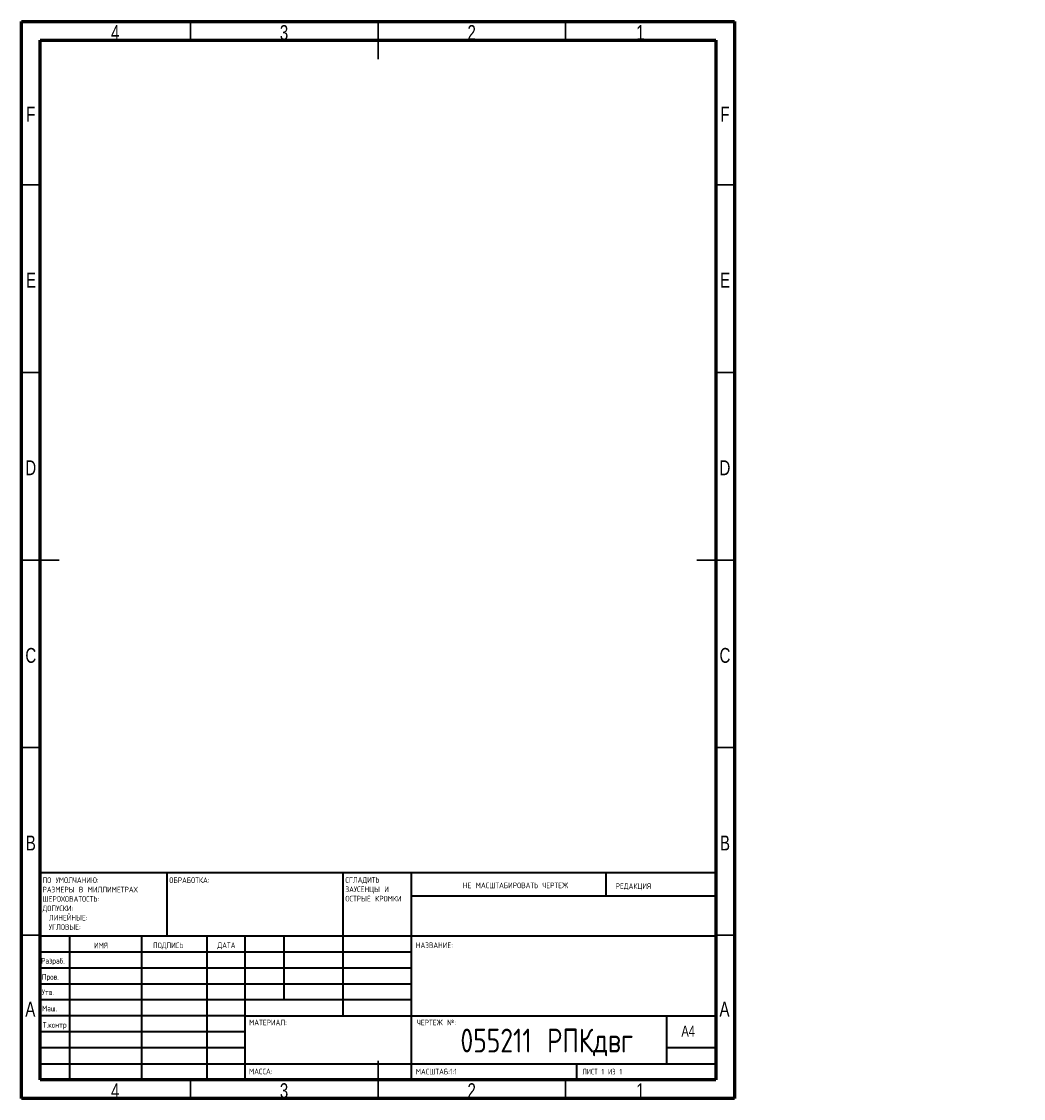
# Model space of a CAD drawing. Header units: millimetres. Extents: x -61 to 282, y -232 to 292.
# Tile 2 of 2: x 15 to 282, y 5 to 292. Entities that reach past the tile are written whole.
import ezdxf

# ---------------------------------------------------------------- set-up
doc = ezdxf.new("R2010")
doc.units = ezdxf.units.MM
doc.styles.add('SLDTEXTSTYLE0', font='TXT', dxfattribs={"width": 0.75, "bigfont": 'bigfont'})
doc.styles.add('SLDTEXTSTYLE1', font='TXT', dxfattribs={"width": 0.75})
doc.styles.add('SLDTEXTSTYLE2', font='TXT', dxfattribs={"width": 0.681818, "bigfont": 'bigfont'})

# ---------------------------------------------------------------- blocks, each defined once
blk = doc.blocks.new('SW_NOTE_0')
at = {"color": 0, "linetype": 'Continuous', "lineweight": 0, "char_height": 1.5, "attachment_point": 1, "style": 'SLDTEXTSTYLE0'}
for s, insert in [('\\M+18452\\M+18443\\M+1844C\\M+18440\\M+18444\\M+18449\\M+18453\\M+1845D', (0, 1.93)), ('\\M+18448\\M+18440\\M+18454\\M+18452\\M+18445\\M+1844E\\M+18457\\M+1845C \\M+18449', (0, -0.57)), ('\\M+1844F\\M+18452\\M+18453\\M+18451\\M+1845C\\M+18445 \\M+1844B\\M+18451\\M+1844F\\M+1844D\\M+1844B\\M+18449', (0, -3.07))]:
    blk.add_mtext(s, dxfattribs=dict(at, insert=insert))
blk = doc.blocks.new('SW_NOTE_1')
at = {"color": 0, "linetype": 'Continuous', "lineweight": 0, "char_height": 1.5, "attachment_point": 1, "style": 'SLDTEXTSTYLE0'}
for s, insert in [('\\M+18450\\M+1844F \\M+18454\\M+1844D\\M+1844F\\M+1844C\\M+18458\\M+18440\\M+1844E\\M+18449\\M+1845F:', (0, 1.93)), ('\\M+18451\\M+18440\\M+18448\\M+1844D\\M+18445\\M+18451\\M+1845C \\M+18442 \\M+1844D\\M+18449\\M+1844C\\M+1844C\\M+18449\\M+1844D\\M+18445\\M+18453\\M+18451\\M+18440\\M+18456', (0, -0.57)), ('\\M+18459\\M+18445\\M+18451\\M+1844F\\M+18456\\M+1844F\\M+18442\\M+18440\\M+18453\\M+1844F\\M+18452\\M+18453\\M+1845D:', (0, -3.07)), ('\\M+18444\\M+1844F\\M+18450\\M+18454\\M+18452\\M+1844B\\M+18449:', (0, -5.57)), ('\\M+1844C\\M+18449\\M+1844E\\M+18445\\M+1844A\\M+1844E\\M+1845C\\M+18445:', (1.69, -8.07)), ('\\M+18454\\M+18443\\M+1844C\\M+1844F\\M+18442\\M+1845C\\M+18445:', (1.69, -10.57))]:
    blk.add_mtext(s, dxfattribs=dict(at, insert=insert))

msp = doc.modelspace()

# ---------------------------------------------------------------- linework, layer by layer
at = {"color": 7, "linetype": 'Continuous', "lineweight": 60}
for p, q in [((15, 5), (15, 292)), ((15, 292), (205, 292)), ((205, 292), (205, 5)), ((20, 10), (20, 287)), ((20, 287), (200, 287)), ((200, 287), (200, 10)), ((200, 10), (20, 10)), ((205, 5), (15, 5))]:
    msp.add_line(p, q, dxfattribs=at)
at = {"color": 7, "linetype": 'Continuous', "lineweight": 30}
for p, q in [((60, 287), (60, 292)), ((110, 287), (110, 292)), ((110, 292), (110, 282)), ((160, 287), (160, 292)), ((20, 248.5), (15, 248.5)), ((200, 248.5), (205, 248.5)), ((20, 198.5), (15, 198.5)), ((200, 198.5), (205, 198.5)), ((20, 148.5), (15, 148.5)), ((15, 148.5), (25, 148.5)), ((205, 148.5), (195, 148.5)), ((200, 148.5), (205, 148.5)), ((20, 98.5), (15, 98.5)), ((200, 98.5), (205, 98.5)), ((20, 48.5), (15, 48.5)), ((200, 48.5), (205, 48.5)), ((110, 5), (110, 15)), ((60, 10), (60, 5)), ((110, 10), (110, 5)), ((160, 10), (160, 5))]:
    msp.add_line(p, q, dxfattribs=at)
at = {"color": 7, "linetype": 'Continuous', "lineweight": 40}
for p, q in [((20, 65.25), (200, 65.25)), ((20, 65.25), (20, 10)), ((53.8, 48.25), (53.8, 65.25)), ((100.6, 65.25), (100.6, 27)), ((118.8, 65.25), (118.8, 10)), ((170.8, 58.88), (170.8, 65.25)), ((200, 58.88), (118.8, 58.88)), ((200, 48.25), (20, 48.25)), ((27.8, 48.25), (27.8, 10)), ((46.99, 48.25), (46.99, 10)), ((64.4, 48.25), (64.4, 10)), ((74.6, 10), (74.6, 48.25)), ((85, 31.25), (85, 48.25)), ((118.8, 44), (20, 44)), ((118.8, 39.75), (20, 39.75)), ((118.8, 35.5), (20, 35.5)), ((118.8, 31.25), (20, 31.25)), ((74.6, 27), (20, 27)), ((74.6, 27), (200, 27)), ((187, 14.25), (187, 27)), ((74.6, 22.75), (20, 22.75)), ((74.6, 18.5), (20, 18.5)), ((200, 18.5), (187, 18.5)), ((20, 14.25), (200, 14.25)), ((163, 10), (163, 14.25))]:
    msp.add_line(p, q, dxfattribs=at)

# ---------------------------------------------------------------- block references
at = {"color": 7, "linetype": 'Continuous', "lineweight": 0}
for name, p in [('SW_NOTE_1', (20.59, 61.99)), ('SW_NOTE_0', (101.31, 62.07))]:
    msp.add_blockref(name, p, dxfattribs=at)

# ---------------------------------------------------------------- texts
for s, insert, char_height, attachment_point, style in [('4', (39.96, 291.06), 3.97, 2, 'SLDTEXTSTYLE1'), ('3', (84.96, 291.06), 3.97, 2, 'SLDTEXTSTYLE1'), ('2', (134.96, 291.06), 3.97, 2, 'SLDTEXTSTYLE1'), ('1', (179.96, 291.06), 3.97, 2, 'SLDTEXTSTYLE1'), ('F', (17.46, 269.31), 3.97, 2, 'SLDTEXTSTYLE1'), ('F', (202.46, 269.31), 3.97, 2, 'SLDTEXTSTYLE1'), ('E', (17.51, 225.06), 3.97, 2, 'SLDTEXTSTYLE1'), ('E', (202.51, 225.06), 3.97, 2, 'SLDTEXTSTYLE1'), ('D', (17.45, 175.06), 3.97, 2, 'SLDTEXTSTYLE1'), ('D', (202.45, 175.06), 3.97, 2, 'SLDTEXTSTYLE1'), ('C', (17.46, 125.06), 3.97, 2, 'SLDTEXTSTYLE1'), ('C', (202.46, 125.06), 3.97, 2, 'SLDTEXTSTYLE1'), ('B', (17.47, 75.06), 3.97, 2, 'SLDTEXTSTYLE1'), ('B', (202.47, 75.06), 3.97, 2, 'SLDTEXTSTYLE1'), ('\\M+1844F\\M+18441\\M+18451\\M+18440\\M+18441\\M+1844F\\M+18453\\M+1844B\\M+18440:', (54.37, 63.92), 1.5, 1, 'SLDTEXTSTYLE0'), ('\\M+1844E\\M+18445 \\M+1844D\\M+18440\\M+18452\\M+18459\\M+18453\\M+18440\\M+18441\\M+18449\\M+18451\\M+1844F\\M+18442\\M+18440\\M+18453\\M+1845D \\M+18458\\M+18445\\M+18451\\M+18453\\M+18445\\M+18447', (132.61, 62.53), 1.5, 1, 'SLDTEXTSTYLE0'), ('\\M+18451\\M+18445\\M+18444\\M+18440\\M+1844B\\M+18457\\M+18449\\M+18460', (173.33, 62.33), 1.5, 1, 'SLDTEXTSTYLE0'), ('\\M+18449\\M+1844D\\M+18460', (34.32, 46.5), 1.5, 1, 'SLDTEXTSTYLE0'), ('\\M+18450\\M+1844F\\M+18444\\M+18450\\M+18449\\M+18452\\M+1845D', (50.03, 46.56), 1.5, 1, 'SLDTEXTSTYLE0'), ('\\M+18444\\M+18440\\M+18453\\M+18440', (67.21, 46.58), 1.5, 1, 'SLDTEXTSTYLE0'), ('\\M+1844E\\M+18440\\M+18448\\M+18442\\M+18440\\M+1844E\\M+18449\\M+18445:', (120.07, 46.58), 1.5, 1, 'SLDTEXTSTYLE0'), ('\\M+18451\\M+18470\\M+18478\\M+18482\\M+18470\\M+18471.', (20.21, 42.43), 1.5, 1, 'SLDTEXTSTYLE0'), ('\\M+18450\\M+18482\\M+18480\\M+18472.', (20.41, 38.15), 1.5, 1, 'SLDTEXTSTYLE0'), ('\\M+18454\\M+18484\\M+18472.', (20.4, 34.06), 1.5, 1, 'SLDTEXTSTYLE0'), ('A', (17.34, 30.81), 3.97, 2, 'SLDTEXTSTYLE1'), ('\\M+1844D\\M+18470\\M+1848A.', (20.46, 29.73), 1.5, 1, 'SLDTEXTSTYLE0'), ('A', (202.34, 30.81), 3.97, 2, 'SLDTEXTSTYLE1'), ('\\M+1844D\\M+18440\\M+18453\\M+18445\\M+18451\\M+18449\\M+18440\\M+1844C:', (75.65, 25.99), 1.5, 1, 'SLDTEXTSTYLE0'), ('\\M+18458\\M+18445\\M+18451\\M+18453\\M+18445\\M+18447 \\M+18782:', (120.37, 25.99), 1.5, 1, 'SLDTEXTSTYLE0'), ('\\M+18453.\\M+1847B\\M+18480\\M+1847E\\M+18484\\M+18482', (20.67, 25.35), 1.5, 1, 'SLDTEXTSTYLE0'), ('055211 \\M+18451\\M+18450\\M+1844B\\M+18474\\M+18472\\M+18473', (154.98, 23.61), 6.35, 2, 'SLDTEXTSTYLE0'), ('A4', (190.87, 24.41), 2.91, 1, 'SLDTEXTSTYLE1'), ('\\M+1844D\\M+18440\\M+18452\\M+18452\\M+18440:', (75.62, 12.95), 1.4986, 1, 'SLDTEXTSTYLE0'), ('\\M+1844D\\M+18440\\M+18452\\M+18459\\M+18453\\M+18440\\M+18441:1:1', (120.07, 12.9), 1.5, 1, 'SLDTEXTSTYLE0'), ('\\M+1844C\\M+18449\\M+18452\\M+18453 1 \\M+18449\\M+18448 1', (164.48, 12.9), 1.5, 1, 'SLDTEXTSTYLE2'), ('4', (39.96, 9.06), 3.97, 2, 'SLDTEXTSTYLE1'), ('3', (84.96, 9.06), 3.97, 2, 'SLDTEXTSTYLE1'), ('2', (134.96, 9.06), 3.97, 2, 'SLDTEXTSTYLE1'), ('1', (179.96, 9.06), 3.97, 2, 'SLDTEXTSTYLE1')]:
    msp.add_mtext(s, dxfattribs=dict(at, insert=insert, char_height=char_height, attachment_point=attachment_point, style=style))

doc.saveas('drawing.dxf')
